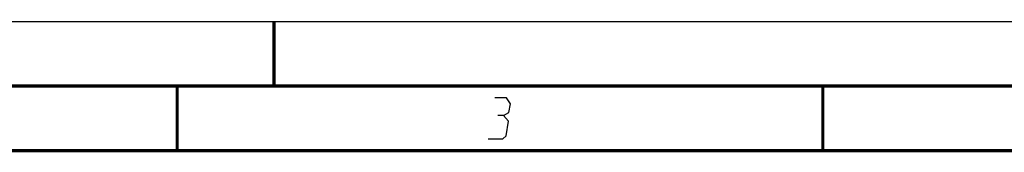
# Model space of a CAD drawing. Extents: x 0 to 420, y 0 to 297.
# Tile 7 of 13: x 105 to 182, y 287 to 297. Entities that reach past the tile are written whole.
import ezdxf

# ---------------------------------------------------------------- set-up
doc = ezdxf.new("R2010")
doc.units = 0
doc.header["$LTSCALE"] = 23.1
doc.layers.get('0').update_dxf_attribs({"linetype": 'CONTINUOUS'})

msp = doc.modelspace()

# ---------------------------------------------------------------- linework, layer by layer
at = {"color": 7, "linetype": 'CONTINUOUS'}
for p, q in [((0, 297), (420, 297)), ((25, 287), (410, 287))]:
    msp.add_line(p, q, dxfattribs=at)
at = {"color": 7, "linetype": 'CONTINUOUS', "const_width": 0.25}
for points in [[(125, 297), (125, 292)], [(415, 292), (20, 292)], [(117.5, 292), (117.5, 287)], [(167.5, 292), (167.5, 287)], [(25, 287), (410, 287)]]:
    msp.add_lwpolyline(points, dxfattribs=at)
at = {"color": 2, "linetype": 'CONTINUOUS'}
for points in [[(142.783, 289.725), (143.195, 289.95), (143.305, 290.625), (143.004, 291.075), (142.104, 291.075)], [(141.59, 287.925), (142.715, 287.925), (142.976, 288.15), (143.16, 289.275), (142.783, 289.725), (142.333, 289.725)]]:
    msp.add_lwpolyline(points, dxfattribs=at)

doc.saveas('drawing.dxf')
